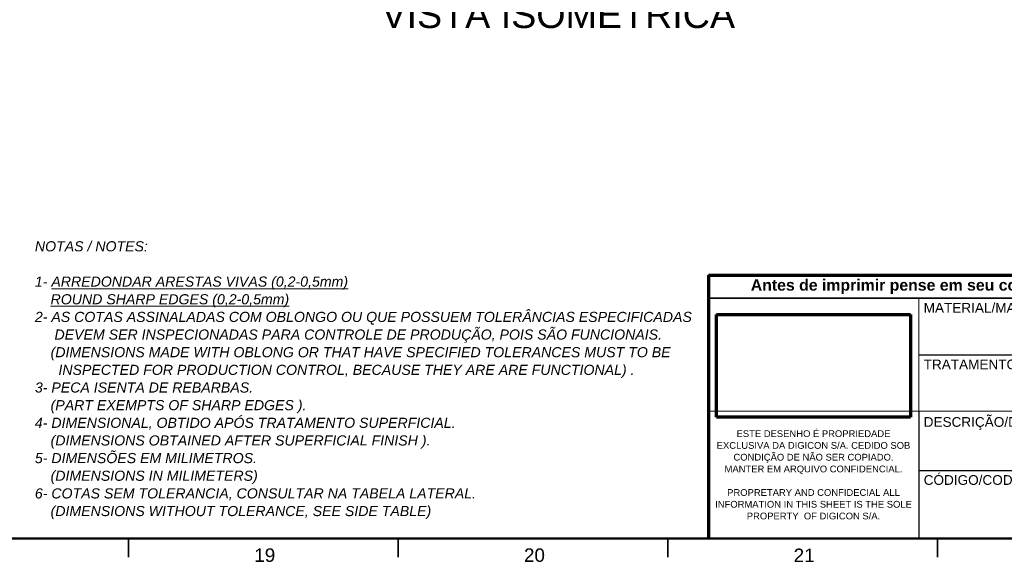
# Model space of a CAD drawing. Header units: millimetres. Extents: x 4 to 1188, y 1 to 840.
# Tile 76 of 123: x 874 to 1057, y 1 to 101. Entities that reach past the tile are written whole.
import ezdxf

# ---------------------------------------------------------------- set-up
doc = ezdxf.new("R2010")
doc.units = ezdxf.units.MM
doc.layers.add('1', color=7, linetype='Continuous', true_color=0xffffff)
doc.layers.add('256', color=7, linetype='Continuous', true_color=0xffffff)
doc.styles.add('Arial Unicode MS', font='Arial Unicode MS')
picture_1 = doc.add_image_def('image1.png', size_in_pixel=(283, 150))

# ---------------------------------------------------------------- blocks, each defined once
blk = doc.blocks.new('TabularNote3')
at = {"layer": '256', "color": 18, "linetype": 'Continuous', "lineweight": 70}
for p, q in [((-182, 48.81), (-143, 48.81)), ((-182, 48.81), (-182, 44.58)), ((-143, 48.81), (-56, 48.81)), ((-56, 48.81), (-37, 48.81)), ((-37, 48.81), (-18.5, 48.81)), ((-18.5, 48.81), (0, 48.81)), ((-182, 44.58), (-182, 41.08)), ((-182, 41.08), (-182, 37.08)), ((-182, 37.08), (-182, 34.08)), ((-182, 34.08), (-182, 30.58)), ((-182, 30.58), (-182, 26.58)), ((-182, 26.58), (-182, 23.58)), ((-182, 23.58), (-182, 21.08)), ((-182, 21.08), (-182, 19.08)), ((-182, 19.08), (-182, 17.08)), ((-182, 17.08), (-182, 12.58)), ((-182, 12.58), (-182, 9.08)), ((-182, 9.08), (-182, 5.58)), ((-182, 5.58), (-182, 0))]:
    blk.add_line(p, q, dxfattribs=at)
at = {"layer": '256', "color": 18, "linetype": 'Continuous', "lineweight": 35}
for p, q in [((0, 48.81), (0, 44.58)), ((-182, 44.58), (-143, 44.58)), ((-143, 44.58), (-56, 44.58)), ((-56, 44.58), (-37, 44.58)), ((-37, 44.58), (-18.5, 44.58)), ((-18.5, 44.58), (0, 44.58)), ((0, 44.58), (0, 41.08)), ((0, 41.08), (0, 37.08)), ((0, 37.08), (0, 34.08)), ((0, 34.08), (0, 30.58)), ((0, 30.58), (0, 26.58)), ((0, 26.58), (0, 23.58)), ((0, 23.58), (0, 21.08)), ((0, 21.08), (0, 19.08)), ((0, 19.08), (0, 17.08)), ((0, 17.08), (0, 12.58)), ((0, 12.58), (0, 9.08)), ((0, 9.08), (0, 5.58)), ((0, 5.58), (0, 0)), ((-182, 0), (-143, 0)), ((-143, 0), (-56, 0)), ((-56, 0), (-37, 0)), ((-37, 0), (-18.5, 0)), ((-18.5, 0), (0, 0))]:
    blk.add_line(p, q, dxfattribs=at)
at = {"layer": '256', "color": 18, "linetype": 'Continuous', "lineweight": 13}
for p, q in [((-143, 44.58), (-143, 41.08)), ((-143, 41.08), (-143, 37.08)), ((-143, 37.08), (-143, 34.08)), ((-143, 34.08), (-143, 30.58)), ((-143, 30.58), (-143, 26.58)), ((-143, 26.58), (-143, 23.58)), ((-182, 23.58), (-143, 23.58)), ((-143, 23.58), (-56, 23.58)), ((-56, 23.58), (-37, 23.58)), ((-37, 23.58), (-18.5, 23.58)), ((-18.5, 23.58), (0, 23.58))]:
    blk.add_line(p, q, dxfattribs=at)
at = {"layer": '256', "color": 18, "linetype": 'Continuous', "lineweight": 25}
for p, q in [((-37, 44.58), (-37, 41.08)), ((-37, 41.08), (-37, 37.08)), ((-37, 37.08), (-37, 34.08)), ((-143, 34.08), (-56, 34.08)), ((-56, 34.08), (-37, 34.08)), ((-37, 34.08), (-18.5, 34.08)), ((-37, 34.08), (-37, 30.58)), ((-18.5, 34.08), (0, 34.08)), ((-37, 30.58), (-37, 26.58)), ((-37, 26.58), (-37, 23.58)), ((-143, 23.58), (-143, 21.08)), ((-37, 23.58), (-37, 21.08)), ((-18.5, 23.58), (-18.5, 21.08)), ((-143, 21.08), (-143, 19.08)), ((-37, 21.08), (-37, 19.08)), ((-18.5, 21.08), (-18.5, 19.08)), ((-143, 19.08), (-143, 17.08)), ((-37, 19.08), (-37, 17.08)), ((-18.5, 19.08), (-18.5, 17.08)), ((-143, 17.08), (-143, 12.58)), ((-37, 17.08), (-37, 12.58)), ((-18.5, 17.08), (-18.5, 12.58)), ((-143, 12.58), (-56, 12.58)), ((-143, 12.58), (-143, 9.08)), ((-56, 12.58), (-37, 12.58)), ((-56, 12.58), (-56, 9.08)), ((-37, 12.58), (-18.5, 12.58)), ((-37, 12.58), (-37, 9.08)), ((-18.5, 12.58), (0, 12.58)), ((-18.5, 12.58), (-18.5, 9.08)), ((-143, 9.08), (-143, 5.58)), ((-56, 9.08), (-56, 5.58)), ((-37, 9.08), (-37, 5.58)), ((-18.5, 9.08), (-18.5, 5.58)), ((-143, 5.58), (-143, 0)), ((-56, 5.58), (-56, 0)), ((-37, 5.58), (-37, 0)), ((-18.5, 5.58), (-18.5, 0))]:
    blk.add_line(p, q, dxfattribs=at)
at = {"layer": '1', "color": 92, "linetype": 'Continuous', "lineweight": 18, "insert": (-91, 46.69), "char_height": 2.1, "attachment_point": 5, "line_spacing_factor": 1.047437, "style": 'Arial Unicode MS'}
blk.add_mtext('\\fArial Unicode MS|b1|i0;\\W1.0000;Antes de imprimir pense em seu compromisso com o Meio Ambiente / Please consider the environment before printing', dxfattribs=at)
at = {"layer": '1', "color": 18, "linetype": 'Continuous', "lineweight": 13, "line_spacing_factor": 1.047437, "style": 'Arial Unicode MS'}
for s, insert, char_height, attachment_point in [('\\fArial Unicode MS|b0|i0;\\W1.0000;MATERIAL/MATERIAL:', (-142.07, 43.68), 1.8, 1), ('\\fArial Unicode MS|b0|i0;\\W1.0000;DESENHISTA/DRAWN:', (-18.5, 42.83), 1.8, 5), ('\\fArial Unicode MS|b0|i0;\\W1.0000;TRATAMENTO/FINISH:', (-142.07, 33.18), 1.8, 1), ("\\fArial Unicode MS|b0|i0;\\W1.0000;PROJETISTA/CHK'D:", (-18.5, 32.33), 1.8, 5), ('\\fArial Unicode MS|b0|i0;\\W1.0000;DESCRIÇÃO/DESCRIPTION:', (-142.07, 21.33), 1.8, 4), ('\\fArial Unicode MS|b0|i0;\\W1.0000;MASSA/MASS:', (-27.75, 22.33), 1.3, 5), ('\\fArial Unicode MS|b0|i0;\\W1.0000;ÁREA SUPERFICIAL', (-9.25, 22.33), 1.3, 5), ('\\fArial Unicode MS|b0|i0;\\W1.0000;ESTE DESENHO É PROPRIEDADE\\PEXCLUSIVA DA DIGICON S/A. CEDIDO SOB\\PCONDIÇÃO DE NÃO SER COPIADO. \\PMANTER EM ARQUIVO CONFIDENCIAL.\\P\\PPROPRETARY AND CONFIDECIAL ALL\\PINFORMATION IN THIS SHEET IS THE SOLE\\PPROPERTY  OF DIGICON S/A.', (-162.5, 11.79), 1.25, 5), ('\\fArial Unicode MS|b0|i0;\\W1.0000;(gram)', (-27.75, 20.58), 1, 2), ('\\fArial Unicode MS|b0|i0;\\W1.0000;SURFACE AREA:', (-9.25, 20.08), 1.3, 5), ('\\fArial Unicode MS|b0|i0;\\W1.0000;(mm²)', (-9.25, 18.58), 1, 2), ('\\fArial Unicode MS|b0|i0;\\W1.0000;CÓDIGO/CODE:', (-142.07, 10.83), 1.8, 4), ('\\fArial Unicode MS|b0|i0;\\W1.0000;ESCALA/SCALE:', (-27.75, 10.83), 1.5, 5), ('\\fArial Unicode MS|b0|i0;\\W0.9183;FOLHA/SHEET:', (-9.25, 10.83), 1.5, 5), ('\\fArial Unicode MS|b0|i0;\\W1.0000;1 de 1', (-9.25, 4.54), 3, 5)]:
    blk.add_mtext(s, dxfattribs=dict(at, insert=insert, char_height=char_height, attachment_point=attachment_point))
at = {"layer": '1', "color": 18, "linetype": 'Continuous', "lineweight": 18, "style": 'Arial Unicode MS'}
for s, insert, char_height, attachment_point, line_spacing_factor in [('\\fArial Unicode MS|b1|i0;\\W1.0000;igor.cunha', (-18.5, 39.08), 2, 5, 1.047437), ('\\fArial Unicode MS|b1|i0;\\W1.0000;27-Jun-2023', (-18.5, 35.58), 1.6, 5, 1.047437), ('\\fArial Unicode MS|b1|i0;\\W1.0000;igor.cunha', (-18.5, 28.58), 2, 5, 1.047437), ('\\fArial Unicode MS|b1|i0;\\W1.0000;dba', (-18.5, 25.08), 1.6, 5, 1.047437), ('\\fArial Unicode MS|b1|i0;\\W1.0000;DSLIM - 500 BRAÇO ÚNICO', (-90, 15.83), 2.65, 5, 1.047437), ('\\fArial Unicode MS|b1|i0;\\W1.0000;-', (-9.25, 14.83), 2, 5, 1.047437), ('\\fArial Unicode MS|b1|i0;\\W1.0000;EST007465', (-99.5, 2.25), 4.5, 8, 0.824923), ('\\fArial Unicode MS|b1|i0;\\W1.0000;1:3', (-27.75, 4.54), 3, 5, 1.047437)]:
    blk.add_mtext(s, dxfattribs=dict(at, insert=insert, char_height=char_height, attachment_point=attachment_point, line_spacing_factor=line_spacing_factor))

msp = doc.modelspace()

# ---------------------------------------------------------------- linework, layer by layer
at = {"layer": '256', "color": 18, "linetype": 'Continuous', "lineweight": 50}
msp.add_line((1184, 5), (23, 5), dxfattribs=at)
at = {"layer": '256', "color": 18, "linetype": 'Continuous', "lineweight": 35}
for p, q in [((894.5, 5), (894.5, 1.5)), ((944.5, 5), (944.5, 1.5)), ((994.5, 5), (994.5, 1.5)), ((1044.5, 5), (1044.5, 1.5))]:
    msp.add_line(p, q, dxfattribs=at)

# ---------------------------------------------------------------- block references
at = {"layer": '256', "color": 162, "linetype": 'Continuous', "lineweight": 70}
msp.add_blockref('TabularNote3', (1184, 5), dxfattribs=at)

# ---------------------------------------------------------------- texts
at = {"layer": '1', "color": 18, "linetype": 'Continuous', "lineweight": 13, "attachment_point": 7, "line_spacing_factor": 1.047437, "style": 'Arial Unicode MS'}
for s, insert, char_height in [('\\fArial Unicode MS|b0|i0;\\W1.0000;VISTA\xa0ISOMÉTRICA\\P\\P ', (941.3806, 82.1507), 5), ('\\fArial Unicode MS|b0|i1;\\W1.0000;{\\H1.50x;NOTAS\xa0/\xa0NOTES:\\P\\P1- \\LARREDONDAR ARESTAS VIVAS (0,2-0,5mm)\\l\\P    \\LROUND SHARP EDGES (0,2-0,5mm)\\l\\P2-\xa0AS\xa0COTAS\xa0ASSINALADAS\xa0COM\xa0OBLONGO\xa0OU\xa0QUE\xa0POSSUEM\xa0TOLERÂNCIAS\xa0ESPECIFICADAS\\P\xa0\xa0\xa0\xa0\xa0DEVEM\xa0SER\xa0INSPECIONADAS\xa0PARA\xa0CONTROLE\xa0DE\xa0PRODUÇÃO,\xa0POIS\xa0SÃO\xa0FUNCIONAIS.\\P\xa0\xa0\xa0\xa0(DIMENSIONS\xa0MADE\xa0WITH\xa0OBLONG\xa0OR\xa0THAT\xa0HAVE\xa0SPECIFIED\xa0TOLERANCES\xa0MUST\xa0TO\xa0BE\\P\xa0\xa0\xa0\xa0\xa0\xa0INSPECTED\xa0FOR\xa0PRODUCTION\xa0CONTROL,\xa0BECAUSE\xa0THEY\xa0ARE\xa0ARE\xa0FUNCTIONAL)\xa0.\\P3-\xa0PECA\xa0ISENTA\xa0DE\xa0REBARBAS.\\P\xa0\xa0\xa0\xa0(PART\xa0EXEMPTS\xa0OF\xa0SHARP\xa0EDGES\xa0).\xa0\xa0\xa0\xa0\\P4-\xa0DIMENSIONAL,\xa0OBTIDO\xa0APÓS\xa0TRATAMENTO\xa0SUPERFICIAL.\\P\xa0\xa0\xa0\xa0(DIMENSIONS\xa0OBTAINED\xa0AFTER\xa0SUPERFICIAL\xa0FINISH\xa0).\\P5-\xa0DIMENSÕES\xa0EM\xa0MILIMETROS.\\P\xa0\xa0\xa0\xa0(DIMENSIONS\xa0IN\xa0MILIMETERS)\\P6-\xa0COTAS\xa0SEM\xa0TOLERANCIA,\xa0CONSULTAR\xa0NA\xa0TABELA\xa0LATERAL.\\P    (DIMENSIONS WITHOUT TOLERANCE, SEE SIDE TABLE)}', (877.131, 8.5827), 1.25)]:
    msp.add_mtext(s, dxfattribs=dict(at, insert=insert, char_height=char_height))
at = {"layer": '256', "color": 18, "linetype": 'Continuous', "lineweight": 13, "char_height": 2.5, "attachment_point": 7, "line_spacing_factor": 1.047437, "style": 'Arial Unicode MS'}
for s, insert in [('\\fArial Unicode MS|b0|i0;\\W1.0000;19', (917.8151, 0.6173)), ('\\fArial Unicode MS|b0|i0;\\W1.0000;20', (967.8151, 0.6173)), ('\\fArial Unicode MS|b0|i0;\\W1.0000;21', (1017.8151, 0.6173))]:
    msp.add_mtext(s, dxfattribs=dict(at, insert=insert))

# ---------------------------------------------------------------- pictures from other files: only their frames are drawn
at = {"layer": '1', "color": 162, "linetype": 'Continuous', "lineweight": 70}
image = msp.add_image(picture_1, insert=(1003.5295, 27.475), size_in_units=(35.9411, 19.05), dxfattribs=at)
image.dxf.flags = 7

doc.saveas('drawing.dxf')
